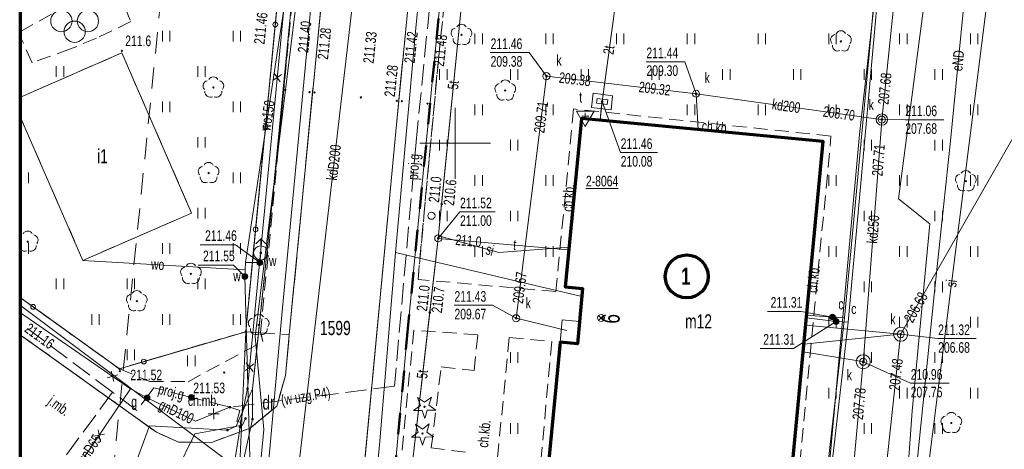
# Model space of a CAD drawing. Header units: millimetres. Extents: x 6874 to 479855, y -393105 to -20937.
# Tile 4 of 42: x 46851 to 116417, y -344731 to -314398. Entities that reach past the tile are written whole.
import ezdxf

# ---------------------------------------------------------------- set-up
doc = ezdxf.new("R2010")
doc.units = ezdxf.units.MM
doc.header["$MEASUREMENT"] = 0
for name, pattern in [('2_OTKC', [1500, 1000, -500]), ('2_OTKJ', [2000, 1500, -500]), ('2_OTSZ', [1500, 1000, -500]), ('2_OTZI', [1500, 1000, -500]), ('2_OTZT', [1500, 1000, -500]), ('3_SUPP_P', [2000, 1500, -500]), ('4', [2500, 1500, -1000]), ('EGUG', [1000, 500, -500]), ('Przerywana długa', [3000, 1500, -1500])]:
    doc.linetypes.add(name, pattern=pattern)
for name, color, linetype, lineweight in [('Nowe_2D - Ogólne_Nr_pióra__20', 1, 'Continuous', 50), ('Nowe_2D - Ogólne_Nr_pióra__21', 7, 'Continuous', 70), ('Nowe_Rysunki i obrazki_Nr_pióra__1', 7, 'Continuous', 13)]:
    doc.layers.add(name, color=color, linetype=linetype, lineweight=lineweight)
doc.styles.add('STYL_AUTOMATYCZNY_1', font='arial.ttf', dxfattribs={"width": 0.7})
doc.styles.add('STYL_AUTOMATYCZNY_4', font='arial.ttf', dxfattribs={"width": 0.7})

msp = doc.modelspace()

# ---------------------------------------------------------------- linework, layer by layer
at = {"layer": 'Nowe_2D - Ogólne_Nr_pióra__20', "color": 1, "linetype": 'Przerywana długa', "lineweight": 50}
for p, q in [((77921, -299386), (74281, -336196)), ((74281, -336196), (72501, -355556))]:
    msp.add_line(p, q, dxfattribs=at)
at = {"layer": 'Nowe_2D - Ogólne_Nr_pióra__21', "color": 7, "linetype": 'Continuous', "lineweight": 70}
for points in [[(140111, -392941), (46913, -392941), (46913, -269772), (140111, -269772)], [(83867, -349377), (100955, -351004), (103622, -322993), (86534, -321367), (85401, -333262), (86625, -333378), (86254, -337285), (85030, -337168)]]:
    msp.add_lwpolyline(points, close=True, dxfattribs=at)
msp.add_circle((93976, -332519), 1514, dxfattribs=at)
at = {"layer": 'Nowe_Rysunki i obrazki_Nr_pióra__1', "color": 7, "linetype": 'Continuous', "lineweight": 13}
for p, q in [((72122, -269885), (62801, -331546)), ((69685, -269772), (62951, -340466)), ((62821, -336426), (68638, -275874)), ((73546, -285970), (64231, -365973)), ((65896, -336653), (70740, -286355)), ((73430, -322295), (76155, -294039)), ((67250, -315336), (68912, -296983)), ((107803, -321052), (110183, -298127)), ((74869, -314740), (76345, -298613)), ((77921, -299386), (74281, -336196)), ((110705, -348799), (116707, -301077)), ((107247, -315284), (108349, -303230)), ((106976, -315573), (108085, -303621)), ((108006, -306095), (106195, -322493)), ((66617, -306920), (65385, -320575)), ((78680, -307123), (76423, -329837)), ((65606, -307503), (64909, -314734)), ((78618, -307740), (76662, -327424)), ((112612, -322958), (113961, -309082)), ((123713, -311031), (109343, -336172)), ((66331, -313606), (63491, -336756)), ((110744, -313237), (108948, -327040)), ((64664, -327514), (66001, -313747)), ((88868, -313785), (88001, -320175)), ((88818, -314150), (88068, -319677)), ((64909, -314734), (64213, -321966)), ((73403, -330824), (74869, -314740)), ((56938, -315931), (56938, -315181)), ((57463, -315931), (57463, -315181)), ((61938, -315931), (61938, -315181)), ((62463, -315931), (62463, -315181)), ((65353, -335487), (67250, -315336)), ((79018, -316133), (79018, -315383)), ((79543, -316133), (79543, -315383)), ((84018, -316133), (84018, -315383)), ((84543, -316133), (84543, -315383)), ((89018, -316133), (89018, -315383)), ((89543, -316133), (89543, -315383)), ((94018, -316133), (94018, -315383)), ((94543, -316133), (94543, -315383)), ((99018, -316133), (99018, -315383)), ((99543, -316133), (99543, -315383)), ((104018, -316133), (104018, -315383)), ((104543, -316133), (104543, -315383)), ((105868, -327522), (106976, -315573)), ((106155, -327233), (107247, -315284)), ((109018, -316133), (109018, -315383)), ((109543, -316133), (109543, -315383)), ((114018, -316133), (114018, -315383)), ((114543, -316133), (114543, -315383)), ((46913, -319859), (54069, -316741)), ((54069, -316741), (58996, -328048)), ((80099, -316716), (82841, -316716)), ((84071, -318386), (82841, -316716)), ((49438, -318431), (49438, -317681)), ((49963, -318431), (49963, -317681)), ((59438, -318431), (59438, -317681)), ((59963, -318431), (59963, -317681)), ((76518, -318633), (76518, -317883)), ((77043, -318633), (77043, -317883)), ((81518, -318633), (81518, -317883)), ((82043, -318633), (82043, -317883)), ((86518, -318633), (86518, -317883)), ((87043, -318633), (87043, -317883)), ((91109, -317366), (93851, -317366)), ((91518, -318633), (91518, -317883)), ((92043, -318633), (92043, -317883)), ((94641, -319626), (93851, -317366)), ((96518, -318633), (96518, -317883)), ((97043, -318633), (97043, -317883)), ((101518, -318633), (101518, -317883)), ((102043, -318633), (102043, -317883)), ((106518, -318633), (106518, -317883)), ((107043, -318633), (107043, -317883)), ((111518, -318633), (111518, -317883)), ((112043, -318633), (112043, -317883)), ((65356, -318257), (64734, -318700)), ((64824, -318168), (65266, -318790)), ((84070, -318385), (81927, -335476)), ((94639, -319624), (84070, -318385)), ((87361, -319585), (87242, -320592)), ((88745, -319766), (87361, -319585)), ((87651, -319955), (87607, -320302)), ((88395, -320049), (87651, -319955)), ((88068, -319677), (88001, -320175)), ((88629, -320755), (88745, -319766)), ((107365, -321395), (94639, -319624)), ((94780, -322152), (94639, -319624)), ((56938, -320931), (56938, -320181)), ((57463, -320931), (57463, -320181)), ((61938, -320931), (61938, -320181)), ((62463, -320931), (62463, -320181)), ((65385, -320575), (63943, -334452)), ((77611, -325626), (77611, -320626)), ((77611, -325626), (77611, -320626)), ((79018, -321133), (79018, -320383)), ((79543, -321133), (79543, -320383)), ((84018, -321133), (84018, -320383)), ((84543, -321133), (84543, -320383)), ((87242, -320592), (88629, -320755)), ((87607, -320302), (88351, -320396)), ((88001, -320175), (87855, -321493)), ((87945, -320675), (87855, -321493)), ((88001, -320175), (87945, -320675)), ((88001, -320175), (89292, -323771)), ((88351, -320396), (88395, -320049)), ((94018, -321133), (94018, -320383)), ((94543, -321133), (94543, -320383)), ((99018, -321133), (99018, -320383)), ((99543, -321133), (99543, -320383)), ((104018, -321133), (104018, -320383)), ((104543, -321133), (104543, -320383)), ((109018, -321133), (109018, -320383)), ((109543, -321133), (109543, -320383)), ((114018, -321133), (114018, -320383)), ((114543, -321133), (114543, -320383)), ((51313, -331396), (46913, -321301)), ((85401, -333262), (86534, -321367)), ((86186, -320855), (87436, -320855)), ((86186, -320855), (86811, -321938)), ((86534, -321367), (103622, -322993)), ((86561, -321216), (86811, -321216)), ((86811, -321938), (87436, -320855)), ((86811, -321466), (86811, -320966)), ((87061, -321216), (86811, -321216)), ((107762, -321450), (107365, -321395)), ((107762, -321450), (107803, -321052)), ((64213, -321966), (63517, -329197)), ((107731, -321849), (106487, -338051)), ((107762, -321450), (107731, -321849)), ((107761, -321446), (109401, -321456)), ((109401, -321456), (112142, -321456)), ((59438, -323431), (59438, -322681)), ((59963, -323431), (59963, -322681)), ((70342, -354895), (73430, -322295)), ((106195, -322493), (102724, -360320)), ((75111, -323126), (80111, -323126)), ((75111, -323126), (80111, -323126)), ((76518, -323633), (76518, -322883)), ((77043, -323633), (77043, -322883)), ((81518, -323633), (81518, -322883)), ((82043, -323633), (82043, -322883)), ((103622, -322993), (100955, -351004)), ((106518, -323633), (106518, -322883)), ((107043, -323633), (107043, -322883)), ((111459, -333831), (112612, -322958)), ((111518, -323633), (111518, -322883)), ((112043, -323633), (112043, -322883)), ((89292, -323771), (91924, -323771)), ((46938, -325931), (46938, -325181)), ((47463, -325931), (47463, -325181)), ((61938, -325931), (61938, -325181)), ((62463, -325931), (62463, -325181)), ((79018, -326133), (79018, -325383)), ((79543, -326133), (79543, -325383)), ((84018, -326133), (84018, -325383)), ((84543, -326133), (84543, -325383)), ((104018, -326133), (104018, -325383)), ((104543, -326133), (104543, -325383)), ((109018, -326133), (109018, -325383)), ((109543, -326133), (109543, -325383)), ((114018, -326133), (114018, -325383)), ((114543, -326133), (114543, -325383)), ((63628, -337452), (64664, -327514)), ((76662, -327424), (76423, -329837)), ((105134, -335437), (105868, -327522)), ((105377, -335747), (106155, -327233)), ((108948, -327040), (111145, -328806)), ((58996, -328048), (51313, -331396)), ((59438, -328431), (59438, -327681)), ((59963, -328431), (59963, -327681)), ((76423, -329837), (77940, -327958)), ((76518, -328633), (76518, -327883)), ((77043, -328633), (77043, -327883)), ((77940, -327958), (80437, -327958)), ((81518, -328633), (81518, -327883)), ((82043, -328633), (82043, -327883)), ((106518, -328633), (106518, -327883)), ((107043, -328633), (107043, -327883)), ((111518, -328633), (111518, -327883)), ((112043, -328633), (112043, -327883)), ((111145, -328806), (109900, -342047)), ((63517, -329197), (62821, -336428)), ((76441, -329651), (76423, -329837)), ((80711, -330846), (76441, -329651)), ((46938, -330931), (46938, -330181)), ((47463, -330931), (47463, -330181)), ((56938, -330931), (56938, -330181)), ((57463, -330931), (57463, -330181)), ((59601, -330289), (62098, -330289)), ((61938, -330931), (61938, -330181)), ((63811, -331546), (62098, -330289)), ((62463, -330931), (62463, -330181)), ((63881, -329866), (63527, -330220)), ((63881, -329866), (64234, -330220)), ((63881, -330366), (63881, -329866)), ((76423, -329837), (72894, -360538)), ((76423, -329837), (75820, -335078)), ((76423, -329837), (85649, -330650)), ((76423, -329837), (85649, -330650)), ((79018, -331133), (79018, -330383)), ((79543, -331133), (79543, -330383)), ((84018, -331133), (84018, -330383)), ((84543, -331133), (84543, -330383)), ((104018, -331133), (104018, -330383)), ((104543, -331133), (104543, -330383)), ((109018, -331133), (109018, -330383)), ((109543, -331133), (109543, -330383)), ((114018, -331133), (114018, -330383)), ((114543, -331133), (114543, -330383)), ((63811, -331546), (63881, -330866)), ((72265, -344443), (73403, -330824)), ((73403, -330824), (86572, -333935)), ((85668, -330450), (80711, -330846)), ((51313, -331396), (62771, -332056)), ((59452, -331721), (61949, -331721)), ((62761, -332526), (61949, -331721)), ((62801, -331546), (62771, -332056)), ((62801, -331546), (63811, -331546)), ((62771, -332056), (62761, -332526)), ((49438, -333431), (49438, -332681)), ((49963, -333431), (49963, -332681)), ((54438, -333431), (54438, -332681)), ((54963, -333431), (54963, -332681)), ((59438, -333431), (59438, -332681)), ((59963, -333431), (59963, -332681)), ((62761, -332526), (63143, -346167)), ((106518, -333633), (106518, -332883)), ((107043, -333633), (107043, -332883)), ((111518, -333633), (111518, -332883)), ((112043, -333633), (112043, -332883)), ((86625, -333378), (85401, -333262)), ((86403, -335713), (86625, -333378)), ((110059, -347449), (111459, -333831)), ((47799, -334671), (46913, -334034)), ((46913, -334036), (53891, -339046)), ((46913, -334578), (62200, -346048)), ((63943, -334452), (63311, -340452)), ((77546, -334556), (80261, -334556)), ((81931, -335476), (80261, -334556)), ((46913, -335105), (54684, -340460)), ((53891, -339045), (47799, -334671)), ((51938, -335931), (51938, -335181)), ((52463, -335931), (52463, -335181)), ((56938, -335931), (56938, -335181)), ((57463, -335931), (57463, -335181)), ((61938, -335931), (61938, -335181)), ((62463, -335931), (62463, -335181)), ((75820, -335078), (73057, -359114)), ((87750, -335633), (88103, -335279)), ((88103, -335633), (87750, -335279)), ((99695, -335001), (102057, -335001)), ((104281, -335392), (102057, -335001)), ((104281, -335392), (102453, -335264)), ((63616, -354824), (65353, -335487)), ((81927, -335476), (85514, -336346)), ((85030, -337168), (85179, -335596)), ((85179, -335596), (86403, -335713)), ((86403, -335713), (86254, -337285)), ((86254, -337285), (86403, -335713)), ((104534, -335712), (101534, -337616)), ((108597, -336559), (102386, -335973)), ((104534, -335712), (102435, -335453)), ((104018, -336133), (104018, -335383)), ((105134, -335437), (104281, -335392)), ((105377, -335747), (104534, -335712)), ((104543, -336133), (104543, -335383)), ((104655, -339609), (105134, -335437)), ((105377, -335747), (104977, -339274)), ((109018, -336133), (109018, -335383)), ((109543, -336133), (109543, -335383)), ((114018, -336133), (114018, -335383)), ((114543, -336133), (114543, -335383)), ((46913, -336662), (56507, -343522)), ((53891, -339046), (62821, -336426)), ((62821, -336428), (55623, -338537)), ((62821, -336426), (61861, -357676)), ((65620, -339526), (65896, -336653)), ((74281, -336196), (72501, -355556)), ((102258, -337317), (108597, -336658)), ((109095, -336606), (108597, -336559)), ((108597, -336658), (109095, -336606)), ((109041, -337103), (109095, -336606)), ((109091, -336606), (111721, -336916)), ((109343, -336172), (109095, -336606)), ((63491, -336756), (64091, -343336)), ((83867, -349377), (85030, -337168)), ((86254, -337285), (85030, -337168)), ((85030, -337168), (86254, -337285)), ((103198, -391367), (109041, -337103)), ((111721, -336916), (114435, -336916)), ((54438, -338431), (54438, -337681)), ((54963, -338431), (54963, -337681)), ((63311, -340452), (63628, -337452)), ((81518, -338633), (81518, -337883)), ((82043, -338633), (82043, -337883)), ((99172, -337616), (101534, -337616)), ((102208, -337844), (105955, -338467)), ((106487, -338051), (106449, -338549)), ((106518, -338633), (106518, -337883)), ((107043, -338633), (107043, -337883)), ((111518, -338633), (111518, -337883)), ((112043, -338633), (112043, -337883)), ((55623, -338537), (53891, -339045)), ((58714, -338862), (58714, -338112)), ((58714, -338862), (58714, -338112)), ((59239, -338862), (59239, -338112)), ((59239, -338862), (59239, -338112)), ((63392, -338690), (62801, -339173)), ((62855, -338636), (63338, -339227)), ((105955, -338467), (106449, -338549)), ((106449, -338549), (106403, -339047)), ((106451, -338546), (109781, -340066)), ((53776, -339480), (53040, -339682)), ((53307, -339213), (53509, -339949)), ((104977, -339274), (103636, -351098)), ((106403, -339047), (105009, -354156)), ((65620, -339526), (65023, -341675)), ((103297, -351430), (104655, -339609)), ((109781, -340066), (112522, -340066)), ((46851, -352029), (54684, -340460)), ((54684, -340460), (55857, -341097)), ((63311, -340452), (62146, -343104)), ((62441, -342826), (62951, -340466)), ((63308, -342599), (63311, -340452)), ((104018, -341133), (104018, -340383)), ((104543, -341133), (104543, -340383)), ((109018, -341133), (109018, -340383)), ((109543, -341133), (109543, -340383)), ((114018, -341133), (114018, -340383)), ((114543, -341133), (114543, -340383)), ((55857, -341097), (59276, -342752)), ((75159, -341632), (74967, -341064)), ((74967, -341064), (75457, -341411)), ((75457, -341411), (75938, -341052)), ((75938, -341052), (75759, -341625)), ((59276, -342752), (61691, -341762)), ((60177, -342231), (60941, -342222)), ((60555, -341844), (60563, -342608)), ((62411, -341996), (61691, -341762)), ((62201, -342776), (62411, -341996)), ((65023, -341675), (63127, -343234)), ((74678, -341991), (75159, -341632)), ((75278, -341984), (74678, -341991)), ((75471, -342552), (75278, -341984)), ((75649, -341979), (75471, -342552)), ((76249, -341972), (75649, -341979)), ((75759, -341625), (76249, -341972)), ((109900, -342047), (109518, -347528)), ((62441, -342826), (62201, -342776)), ((62421, -343166), (62441, -342826)), ((62459, -346419), (63308, -342599)), ((62597, -343017), (62811, -342556)), ((75009, -343522), (74817, -342954)), ((74817, -342954), (75307, -343301)), ((75307, -343301), (75788, -342942)), ((75788, -342942), (75609, -343515)), ((81518, -343633), (81518, -342883)), ((82043, -343633), (82043, -342883)), ((106518, -343633), (106518, -342883)), ((107043, -343633), (107043, -342883)), ((111518, -343633), (111518, -342883)), ((112043, -343633), (112043, -342883)), ((52393, -343362), (52537, -344112)), ((56029, -343072), (53709, -349271)), ((55936, -350367), (59215, -343630)), ((61529, -343373), (56029, -343072)), ((58079, -344225), (56507, -343522)), ((59215, -343630), (62597, -343017)), ((63127, -343234), (60399, -344243)), ((60611, -354936), (62421, -343166)), ((62421, -343166), (60611, -354936)), ((61529, -343373), (62146, -343104)), ((64091, -343336), (62411, -361106)), ((74528, -343881), (75009, -343522)), ((75609, -343515), (76099, -343862)), ((52090, -343809), (52840, -343665)), ((60399, -344243), (58079, -344225)), ((75128, -343874), (74528, -343881)), ((75321, -344442), (75128, -343874)), ((75499, -343869), (75321, -344442)), ((76099, -343862), (75499, -343869)), ((71395, -353776), (72265, -344443))]:
    msp.add_line(p, q, dxfattribs=at)
at = {"layer": 'Nowe_Rysunki i obrazki_Nr_pióra__1', "color": 7, "linetype": 'EGUG', "lineweight": 13}
for p, q in [((62821, -336426), (69224, -269772)), ((46913, -334036), (53891, -339046)), ((53891, -339046), (62821, -336426))]:
    msp.add_line(p, q, dxfattribs=at)
at = {"layer": 'Nowe_Rysunki i obrazki_Nr_pióra__1', "color": 7, "linetype": '3_SUPP_P', "lineweight": 13}
for p, q in [((80127, -269772), (74863, -323048)), ((74863, -323048), (73334, -340275)), ((53411, -340698), (46913, -335829)), ((53408, -340702), (46913, -349528)), ((55126, -341982), (53411, -340698)), ((56324, -340381), (55126, -341982)), ((58984, -341066), (56324, -340381)), ((73334, -340275), (61691, -341762)), ((59848, -341288), (58984, -341066)), ((61691, -341762), (59848, -341288))]:
    msp.add_line(p, q, dxfattribs=at)
at = {"layer": 'Nowe_Rysunki i obrazki_Nr_pióra__1', "color": 7, "linetype": '2_OTKC', "lineweight": 13}
for p, q in [((63875, -336505), (68869, -283930)), ((65896, -336653), (70740, -286355)), ((73430, -322295), (76155, -294039)), ((76433, -317223), (76871, -313026)), ((74993, -332741), (76433, -317223)), ((85981, -320696), (84738, -333593)), ((104171, -322616), (85981, -320696)), ((86534, -321367), (85401, -333262)), ((103622, -322993), (86534, -321367)), ((73430, -322295), (70342, -354895)), ((101411, -351706), (104171, -322616)), ((100955, -351004), (103622, -322993)), ((84738, -333593), (74993, -332741)), ((86625, -333378), (85401, -333262)), ((86403, -335713), (86625, -333378)), ((53891, -339045), (46913, -334034)), ((85030, -337168), (85179, -335596)), ((85179, -335596), (86403, -335713)), ((46913, -336662), (56507, -343522)), ((63875, -336505), (65896, -336653)), ((64041, -337116), (63877, -336505)), ((63877, -336505), (65896, -336653)), ((65620, -339526), (65896, -336653)), ((74692, -336322), (72825, -355665)), ((79221, -336651), (74692, -336322)), ((78957, -339163), (79221, -336651)), ((58751, -339956), (64041, -337116)), ((81443, -336847), (80263, -348854)), ((84451, -337116), (83271, -349826)), ((85030, -337168), (83867, -349377)), ((53891, -339045), (56021, -339946)), ((75934, -344637), (76627, -338918)), ((76627, -338918), (78957, -339163)), ((56021, -339946), (58751, -339956)), ((65023, -341675), (65620, -339526)), ((63127, -343234), (65023, -341675)), ((56507, -343522), (58079, -344225)), ((60399, -344243), (63127, -343234)), ((58079, -344225), (60399, -344243)), ((78350, -344926), (75934, -344637))]:
    msp.add_line(p, q, dxfattribs=at)
at = {"layer": 'Nowe_Rysunki i obrazki_Nr_pióra__1', "color": 7, "linetype": '2_OTKJ', "lineweight": 13}
for p, q in [((65896, -336653), (70740, -286355)), ((73430, -322295), (76155, -294039)), ((73430, -322295), (70342, -354895)), ((46913, -336662), (56507, -343522)), ((65620, -339526), (65896, -336653)), ((65620, -339526), (65023, -341675)), ((65023, -341675), (63127, -343234)), ((58079, -344225), (56507, -343522)), ((63127, -343234), (60399, -344243)), ((60399, -344243), (58079, -344225))]:
    msp.add_line(p, q, dxfattribs=at)
at = {"layer": 'Nowe_Rysunki i obrazki_Nr_pióra__1', "color": 7, "linetype": '4', "lineweight": 13}
msp.add_line((50138, -378961), (59297, -288561), dxfattribs=at)
at = {"layer": 'Nowe_Rysunki i obrazki_Nr_pióra__1', "color": 7, "linetype": '2_OTZI', "lineweight": 13}
for p, q in [((67021, -292806), (62821, -336428)), ((53701, -312126), (54711, -314536)), ((46913, -315227), (49281, -313906)), ((54711, -314536), (52271, -315706)), ((47721, -317436), (46913, -315624)), ((52271, -315706), (50431, -316466)), ((50431, -316466), (47721, -317436)), ((46913, -319859), (54069, -316741)), ((54069, -316741), (58996, -328048)), ((51313, -331396), (46913, -321301)), ((58996, -328048), (51313, -331396)), ((53891, -339045), (46913, -334034)), ((62821, -336428), (53891, -339045)), ((74692, -336322), (72825, -355665)), ((79221, -336651), (74692, -336322))]:
    msp.add_line(p, q, dxfattribs=at)
at = {"layer": 'Nowe_Rysunki i obrazki_Nr_pióra__1', "color": 7, "linetype": '2_OTSZ', "lineweight": 13}
for p, q in [((53701, -312126), (54711, -314536)), ((46913, -315227), (49281, -313906)), ((54711, -314536), (52271, -315706)), ((47721, -317436), (46913, -315624)), ((52271, -315706), (50431, -316466)), ((50431, -316466), (47721, -317436))]:
    msp.add_line(p, q, dxfattribs=at)
at = {"layer": 'Nowe_Rysunki i obrazki_Nr_pióra__1', "color": 7, "linetype": '2_OTZT', "lineweight": 13}
for p, q in [((76871, -313026), (76433, -317223)), ((76433, -317223), (74993, -332741)), ((85981, -320696), (84738, -333593)), ((104171, -322616), (85981, -320696)), ((101411, -351706), (104171, -322616)), ((84738, -333593), (74993, -332741)), ((63875, -336505), (62821, -336428)), ((64041, -337116), (63875, -336505)), ((78957, -339163), (79221, -336651)), ((58751, -339956), (64041, -337116)), ((81443, -336847), (80263, -348854)), ((81443, -336847), (84451, -337116)), ((84451, -337116), (83271, -349826)), ((53891, -339045), (56021, -339946)), ((75934, -344637), (76627, -338918)), ((76627, -338918), (78957, -339163)), ((56021, -339946), (58751, -339956)), ((78350, -344926), (75934, -344637))]:
    msp.add_line(p, q, dxfattribs=at)
at = {"layer": 'Nowe_Rysunki i obrazki_Nr_pióra__1', "color": 7, "linetype": 'Continuous', "lineweight": 13}
for centre, radius in [((49797, -314497), 750), ((51672, -314497), 750), ((50734, -315247), 750), ((64909, -314734), 170), ((78066, -315468), 45), ((104876, -315932), 45), ((54071, -316586), 45), ((84070, -318385), 250), ((84070, -318385), 62.5), ((60534, -319188), 45), ((65621, -319356), 45), ((67331, -319506), 45), ((67691, -319536), 45), ((70961, -319886), 45), ((81159, -319395), 45), ((94639, -319624), 250), ((94639, -319624), 62.5), ((73491, -320126), 45), ((73851, -320156), 45), ((75661, -320326), 45), ((88001, -320175), 62.5), ((107762, -321450), 400), ((107762, -321450), 250), ((107762, -321450), 62.5), ((64213, -321966), 170), ((60201, -325227), 45), ((113696, -325799), 45), ((76662, -327424), 62.5), ((76662, -327424), 62.5), ((75944, -328241), 250), ((63517, -329197), 170), ((76423, -329837), 250), ((47419, -330073), 45), ((63881, -330866), 500), ((76423, -329837), 62.5), ((63881, -330866), 62.5), ((63811, -331546), 200), ((63811, -331546), 175), ((63811, -331546), 150), ((63811, -331546), 125), ((63811, -331546), 100), ((63811, -331546), 75), ((63811, -331546), 62.5), ((63811, -331546), 50), ((63811, -331546), 25), ((63811, -331546), 7.15), ((58951, -332343), 45), ((62761, -332526), 200), ((62761, -332526), 175), ((62761, -332526), 150), ((62761, -332526), 125), ((62761, -332526), 100), ((62761, -332526), 75), ((62761, -332526), 62.5), ((62761, -332526), 50), ((62761, -332526), 25), ((62761, -332526), 7.15), ((47799, -334671), 170), ((55127, -334271), 45), ((75820, -335078), 62.5), ((75820, -335078), 62.5), ((81927, -335476), 250), ((87927, -335456), 250), ((104281, -335392), 200), ((104281, -335392), 175), ((104281, -335392), 150), ((104281, -335392), 125), ((104281, -335392), 100), ((63741, -335946), 45), ((81927, -335476), 62.5), ((104281, -335392), 75), ((104281, -335392), 62.5), ((104281, -335392), 50), ((104281, -335392), 25), ((104281, -335392), 7.15), ((104534, -335712), 200), ((104534, -335712), 175), ((104534, -335712), 150), ((104534, -335712), 125), ((104534, -335712), 100), ((104534, -335712), 75), ((104534, -335712), 62.5), ((104534, -335712), 50), ((104534, -335712), 25), ((104534, -335712), 7.15), ((62821, -336426), 45), ((74281, -336196), 45), ((109095, -336606), 500), ((109095, -336606), 250), ((109095, -336606), 62.5), ((106449, -338549), 500), ((55623, -338537), 170), ((106449, -338549), 250), ((106449, -338549), 62.5), ((53891, -339046), 45), ((53921, -339216), 45), ((61301, -339316), 45), ((58984, -341066), 200), ((62951, -340466), 62.5), ((55857, -341097), 200), ((55857, -341097), 175), ((55857, -341097), 150), ((55857, -341097), 125), ((55857, -341097), 100), ((55857, -341097), 75), ((55857, -341097), 50), ((55857, -341097), 25), ((55857, -341097), 7.15), ((58984, -341066), 175), ((58984, -341066), 150), ((58984, -341066), 125), ((58984, -341066), 100), ((58984, -341066), 75), ((58984, -341066), 50), ((58984, -341066), 25), ((58984, -341066), 7.15), ((61691, -341762), 62.5), ((75461, -341726), 45), ((62811, -342556), 62.5), ((63308, -342599), 62.5), ((112674, -342874), 45), ((61529, -343373), 62.5), ((62421, -343166), 62.5), ((75311, -343616), 45)]:
    msp.add_circle(centre, radius, dxfattribs=at)
for centre, start, end in [((77709, -315352), 102.14447, 221.86002), ((78066, -315093), 30.14012, 149.85988), ((78422, -315352), 318.13998, 77.85553), ((77845, -315772), 174.14818, 293.85423), ((78286, -315772), 246.14577, 5.85182), ((104519, -315816), 102.14447, 221.86002), ((104876, -315557), 30.14012, 149.85988), ((105232, -315816), 318.13998, 77.85553), ((104655, -316236), 174.14818, 293.85423), ((105096, -316236), 246.14577, 5.85182), ((60534, -318813), 30.14012, 149.85988), ((60177, -319072), 102.14447, 221.86002), ((60890, -319072), 318.13998, 77.85553), ((80802, -319279), 102.14447, 221.86002), ((81159, -319020), 30.14012, 149.85988), ((81515, -319279), 318.13998, 77.85553), ((60313, -319492), 174.14818, 293.85423), ((60754, -319492), 246.14577, 5.85182), ((80938, -319699), 174.14818, 293.85423), ((81379, -319699), 246.14577, 5.85182), ((59844, -325111), 102.14447, 221.86002), ((60201, -324852), 30.14012, 149.85988), ((60557, -325111), 318.13998, 77.85553), ((59980, -325531), 174.14818, 293.85423), ((60421, -325531), 246.14577, 5.85182), ((113339, -325683), 102.14447, 221.86002), ((113696, -325424), 30.14012, 149.85988), ((114052, -325683), 318.13998, 77.85553), ((113475, -326103), 174.14818, 293.85423), ((113916, -326103), 246.14577, 5.85182), ((47062, -329957), 102.14447, 113.4827), ((47419, -329698), 30.14012, 149.85988), ((47775, -329957), 318.13998, 77.85553), ((47639, -330377), 246.14577, 5.85182), ((47198, -330377), 220.37535, 293.85423), ((58951, -331968), 30.14012, 149.85988), ((58594, -332227), 102.14447, 221.86002), ((59307, -332227), 318.13998, 77.85553), ((58730, -332647), 174.14818, 293.85423), ((59171, -332647), 246.14577, 5.85182), ((54770, -334155), 102.14447, 221.86002), ((55127, -333896), 30.14012, 149.85988), ((55483, -334155), 318.13998, 77.85553), ((54906, -334575), 174.14818, 293.85423), ((55347, -334575), 246.14577, 5.85182), ((63741, -335571), 30.14012, 149.85988), ((63384, -335830), 102.14447, 221.86002), ((64097, -335830), 318.13998, 77.85553), ((63520, -336250), 174.14818, 293.85423), ((63961, -336250), 246.14577, 5.85182), ((112674, -342499), 30.14012, 149.85988), ((112317, -342758), 102.14447, 221.86002), ((113030, -342758), 318.13998, 77.85553), ((112453, -343178), 174.14818, 293.85423), ((112894, -343178), 246.14577, 5.85182)]:
    msp.add_arc(centre, 375, start, end, dxfattribs=at)

# ---------------------------------------------------------------- texts
at = {"layer": 'Nowe_Rysunki i obrazki_Nr_pióra__1', "color": 7, "linetype": 'Continuous', "lineweight": 13, "attachment_point": 7, "style": 'STYL_AUTOMATYCZNY_1'}
for s, insert, char_height, rotation in [('\\A1;{\\pql;\\fArial|b0|i0|c238|p0;\\W0.700000;211.46}', (64152, -316163), 750, 84.00001), ('\\A1;{\\pql;\\fArial|b0|i0|c238|p0;\\W0.700000;211.40}', (67242, -316763), 750, 84.00001), ('\\A1;{\\pql;\\fArial|b0|i0|c238|p0;\\W0.700000;211.28}', (68642, -317243), 750, 84.00001), ('\\A1;{\\pql;\\fArial|b0|i0|c238|p0;\\W0.700000;211.6}', (54308, -316276), 750, 359.99999), ('\\A1;{\\pql;\\fArial|b0|i0|c238|p0;\\W0.700000;211.33}', (71863, -317513), 750, 84.00001), ('\\A1;{\\pql;\\fArial|b0|i0|c238|p0;\\W0.700000;211.42}', (74750, -317502), 750, 84.00001), ('\\A1;{\\pql;\\fArial|b0|i0|c238|p0;\\W0.700000;211.48}', (76832, -317723), 750, 84.00001), ('\\A1;{\\pql;\\fArial|b0|i0|c238|p0;\\W0.700000;2t}', (88810, -316894), 750, 82.2782), ('\\A1;{\\pql;\\fArial|b0|i0|c238|p0;\\W0.700000;eND}', (113455, -318059), 750, 84.44911), ('\\A1;{\\pql;\\fArial|b0|i0|c238|p0;\\W0.700000;211.28}', (73360, -319874), 750, 84.00001), ('\\A1;{\\pql;\\fArial|b0|i0|c238|p0;\\W0.700000;209.38}', (84919, -318853), 750, 353.32), ('\\A1;{\\pql;\\fArial|b0|i0|c238|p0;\\W0.700000;207.68}', (108237, -320423), 750, 84.07), ('\\A1;{\\pql;\\fArial|b0|i0|c238|p0;\\W0.700000;5t}', (77832, -319357), 750, 84.32589), ('\\A1;{\\pql;\\fArial|b0|i0|c238|p0;\\W0.700000;209.32}', (90559, -319513), 750, 353.32), ('\\A1;{\\pql;\\fArial|b0|i0|c238|p0;\\W0.700000;kd200}', (99964, -320735), 750, 352.0753), ('\\A1;{\\pql;\\fArial|b0|i0|c238|p0;\\W0.700000;wo150}', (64570, -322294), 750, 81.40339), ('\\A1;{\\pql;\\fArial|b0|i0|c238|p0;\\W0.700000;209.71}', (83927, -322440), 750, 82.85), ('\\A1;{\\pql;\\fArial|b0|i0|c238|p0;\\W0.700000;208.70}', (103572, -321242), 750, 352.08), ('\\A1;{\\pql;\\fArial|b0|i0|c238|p0;\\W0.700000;ch.kb.}', (95013, -322272), 750, 354.44004), ('\\A1;{\\pql;\\fArial|b0|i0|c238|p0;\\W0.700000;kdD200}', (69280, -325774), 750, 83.3586), ('\\A1;{\\pql;\\fArial|b0|i0|c238|p0;\\W0.700000;207.71}', (107817, -325463), 750, 85.60999), ('\\A1;{\\pql;\\fArial|b0|i0|c238|p0;\\W0.700000;proj.g}', (75222, -325740), 750, 86.53349), ('\\A1;{\\pql;\\fArial|b0|i0|c238|p0;\\W0.700000;211.0}', (76488, -327335), 750, 84.326), ('\\A1;{\\pql;\\fArial|b0|i0|c238|p0;\\W0.700000;210.6}', (77545, -327553), 750, 84.326), ('\\A1;{\\pql;\\fArial|b0|i0|c238|p0;\\W0.700000;ch.kb.}', (85932, -327975), 750, 86.23597), ('\\A1;{\\pql;\\fArial|b0|i0|c238|p0;\\W0.700000;kd250}', (107455, -330222), 750, 85.60999), ('\\A1;{\\pql;\\fArial|b0|i0|c238|p0;\\W0.700000;211.0}', (77611, -330310), 750, 354.96201), ('\\A1;{\\pql;\\fArial|b0|i0|c238|p0;\\W0.700000;si}', (79720, -330949), 750, 344.36273), ('\\A1;{\\pql;\\fArial|b0|i0|c238|p0;\\W0.700000;t}', (81694, -330664), 750, 354.9625), ('\\A1;{\\pql;\\fArial|b0|i0|c238|p0;\\W0.700000;wo}', (56112, -332039), 750, 356.70332), ('\\A1;{\\pql;\\fArial|b0|i0|c238|p0;\\W0.700000;ch.kb.}', (103204, -333708), 750, 83.84294), ('\\A1;{\\pql;\\fArial|b0|i0|c238|p0;\\W0.700000;209.67}', (82417, -334480), 750, 82.85), ('\\A1;{\\pql;\\fArial|b0|i0|c238|p0;\\W0.700000;211.0}', (75640, -335019), 750, 83.44299), ('\\A1;{\\pql;\\fArial|b0|i0|c238|p0;\\W0.700000;si}', (113019, -333328), 750, 82.8306), ('\\A1;{\\pql;\\fArial|b0|i0|c238|p0;\\W0.700000;210.7}', (76684, -335137), 750, 83.44299), ('\\A1;{\\pql;\\fArial|b0|i0|c238|p0;\\W0.700000;206.68}', (109939, -335869), 750, 60.24999), ('\\A1;{\\pql;\\fArial|b0|i0|c238|p0;\\W0.700000;9}', (87998, -335126), 1250, 266.4565), ('\\A1;{\\pql;\\fArial|b0|i0|c238|p0;\\W0.700000;211.16}', (47123, -336389), 750, 324), ('\\A1;{\\pql;\\fArial|b0|i0|c238|p0;\\W0.700000;207.48}', (109027, -340604), 750, 83.84999), ('\\A1;{\\pql;\\fArial|b0|i0|c238|p0;\\W0.700000;211.52}', (54674, -339869), 750, 359.99999), ('\\A1;{\\pql;\\fArial|b0|i0|c238|p0;\\W0.700000;5t}', (75648, -339781), 750, 83.439), ('\\A1;{\\pql;\\fArial|b0|i0|c238|p0;\\W0.700000;211.53}', (59117, -340782), 750, 359.99999), ('\\A1;{\\pql;\\fArial|b0|i0|c238|p0;\\W0.700000;proj.g}', (56520, -341020), 750, 345.56979), ('\\A1;{\\pql;\\fArial|b0|i0|c238|p0;\\W0.700000;(w uzg.P4)}', (65423, -341858), 750, 9.50496), ('\\A1;{\\pql;\\fArial|b0|i0|c238|p0;\\W0.700000;207.78}', (106437, -342668), 750, 84.72999), ('\\A1;{\\pql;\\fArial|b0|i0|c238|p0;\\W0.700000;j.mb.}', (48634, -341685), 750, 324.38), ('\\A1;{\\pql;\\fArial|b0|i0|c238|p0;\\W0.700000;gnD100}', (56507, -342046), 750, 334.17026), ('\\A1;{\\pql;\\fArial|b0|i0|c238|p0;\\W0.700000;ch.kb.}', (79951, -344642), 750, 84.38799), ('\\A1;{\\pql;\\fArial|b0|i0|c238|p0;\\W0.700000;gnD65}', (51663, -345938), 750, 55.89889)]:
    msp.add_mtext(s, dxfattribs=dict(at, insert=insert, char_height=char_height, rotation=rotation))
at = {"layer": 'Nowe_Rysunki i obrazki_Nr_pióra__1', "color": 7, "linetype": 'Continuous', "lineweight": 13}
for s, insert, char_height, attachment_point, style in [('\\A1;{\\pql;\\fArial|b0|i0|c238|p0;\\W0.700000;211.46}', (80121, -316479), 750, 7, 'STYL_AUTOMATYCZNY_1'), ('\\A1;{\\pql;\\fArial|b0|i0|c238|p0;\\W0.700000;211.44}', (91131, -317116), 750, 7, 'STYL_AUTOMATYCZNY_1'), ('\\A1;{\\pql;\\fArial|b0|i0|c238|p0;\\W0.700000;209.38}', (80121, -317729), 750, 7, 'STYL_AUTOMATYCZNY_1'), ('\\A1;{\\pql;\\fArial|b0|i0|c238|p0;\\W0.700000;k}', (84771, -317641), 750, 7, 'STYL_AUTOMATYCZNY_1'), ('\\A1;{\\pql;\\fArial|b0|i0|c238|p0;\\W0.700000;209.30}', (91131, -318379), 750, 7, 'STYL_AUTOMATYCZNY_1'), ('\\A1;{\\pql;\\fArial|b0|i0|c238|p0;\\W0.700000;k}', (95240, -318873), 750, 7, 'STYL_AUTOMATYCZNY_1'), ('\\A1;{\\pql;\\fArial|b0|i0|c238|p0;\\W0.700000;t}', (86387, -320247), 750, 7, 'STYL_AUTOMATYCZNY_1'), ('\\A1;{\\pql;\\fArial|b0|i0|c238|p0;\\W0.700000;k}', (106833, -320781), 750, 7, 'STYL_AUTOMATYCZNY_1'), ('\\A1;{\\pql;\\fArial|b0|i0|c238|p0;\\W0.700000;211.06}', (109422, -321219), 750, 7, 'STYL_AUTOMATYCZNY_1'), ('\\A1;{\\pql;\\fArial|b0|i0|c238|p0;\\W0.700000;207.68}', (109422, -322469), 750, 7, 'STYL_AUTOMATYCZNY_1'), ('\\A1;{\\pql;\\fArial|b0|i0|c238|p0;\\W0.700000;211.46}', (89313, -323534), 750, 7, 'STYL_AUTOMATYCZNY_1'), ('\\A1;{\\pql;\\fArial|b0|i0|c238|p0;\\W0.700000;i1}', (52317, -324540), 1000, 7, 'STYL_AUTOMATYCZNY_1'), ('\\A1;{\\pql;\\fArial|b0|i0|c238|p0;\\W0.700000;210.08}', (89313, -324784), 750, 7, 'STYL_AUTOMATYCZNY_1'), ('\\A1;{\\pql;\\fArial|b0|i0|c238|p0;\\L\\W0.700000;\\L2-8064}', (86858, -326179), 750, 7, 'STYL_AUTOMATYCZNY_1'), ('\\A1;{\\pql;\\fArial|b0|i0|c238|p0;\\W0.700000;211.52}', (77961, -327721), 750, 7, 'STYL_AUTOMATYCZNY_1'), ('\\A1;{\\pql;\\fArial|b0|i0|c238|p0;\\W0.700000;211.00}', (77961, -328971), 750, 7, 'STYL_AUTOMATYCZNY_1'), ('\\A1;{\\pql;\\fArial|b0|i0|c238|p0;\\W0.700000;211.46}', (59949, -330030), 750, 7, 'STYL_AUTOMATYCZNY_1'), ('\\A1;{\\pql;\\fArial|b0|i0|c238|p0;\\W0.700000;211.55}', (59801, -331462), 750, 7, 'STYL_AUTOMATYCZNY_1'), ('\\A1;{\\pql;\\fArial|b0|i0|c238|p0;\\W0.700000;w}', (64466, -331795), 750, 7, 'STYL_AUTOMATYCZNY_1'), ('\\A1;{\\pql;\\fArial|b0|i0|c238|p0;\\W0.700000;w}', (61938, -332865), 750, 7, 'STYL_AUTOMATYCZNY_1'), ('\\A1;{\\pqc;\\fArial|b1|i0|c238|p0;\\W0.700000;1}', (93910, -333117), 1200, 8, 'STYL_AUTOMATYCZNY_4'), ('\\A1;{\\pql;\\fArial|b0|i0|c238|p0;\\W0.700000;211.43}', (77568, -334319), 750, 7, 'STYL_AUTOMATYCZNY_1'), ('\\A1;{\\pql;\\fArial|b0|i0|c238|p0;\\W0.700000;k}', (82599, -334778), 750, 7, 'STYL_AUTOMATYCZNY_1'), ('\\A1;{\\pql;\\fArial|b0|i0|c238|p0;\\W0.700000;211.31}', (99908, -334743), 750, 7, 'STYL_AUTOMATYCZNY_1'), ('\\A1;{\\pql;\\fArial|b0|i0|c238|p0;\\W0.700000;c}', (104695, -334862), 750, 7, 'STYL_AUTOMATYCZNY_1'), ('\\A1;{\\pql;\\fArial|b0|i0|c238|p0;\\W0.700000;209.67}', (77568, -335569), 750, 7, 'STYL_AUTOMATYCZNY_1'), ('\\A1;{\\pql;\\fArial|b0|i0|c238|p0;\\W0.700000;m12}', (93864, -336199), 1000, 7, 'STYL_AUTOMATYCZNY_1'), ('\\A1;{\\pql;\\fArial|b0|i0|c238|p0;\\W0.700000;c}', (105602, -335194), 750, 7, 'STYL_AUTOMATYCZNY_1'), ('\\A1;{\\pql;\\fArial|b0|i0|c238|p0;\\W0.700000;k}', (108371, -335915), 750, 7, 'STYL_AUTOMATYCZNY_1'), ('\\A1;{\\pql;\\fArial|b0|i0|c238|p0;\\W0.700000;1599}', (68067, -336682), 1000, 7, 'STYL_AUTOMATYCZNY_1'), ('\\A1;{\\pql;\\fArial|b0|i0|c238|p0;\\W0.700000;211.32}', (111742, -336679), 750, 7, 'STYL_AUTOMATYCZNY_1'), ('\\A1;{\\pql;\\fArial|b0|i0|c238|p0;\\W0.700000;211.31}', (99385, -337358), 750, 7, 'STYL_AUTOMATYCZNY_1'), ('\\A1;{\\pql;\\fArial|b0|i0|c238|p0;\\W0.700000;206.68}', (111742, -337929), 750, 7, 'STYL_AUTOMATYCZNY_1'), ('\\A1;{\\pql;\\fArial|b0|i0|c238|p0;\\W0.700000;k}', (105285, -339854), 750, 7, 'STYL_AUTOMATYCZNY_1'), ('\\A1;{\\pql;\\fArial|b0|i0|c238|p0;\\W0.700000;210.96}', (109802, -339829), 750, 7, 'STYL_AUTOMATYCZNY_1'), ('\\A1;{\\pql;\\fArial|b0|i0|c238|p0;\\W0.700000;ch.mb.}', (58735, -341674), 750, 7, 'STYL_AUTOMATYCZNY_1'), ('\\A1;{\\pql;\\fArial|b0|i0|c238|p0;\\W0.700000;dr}', (63995, -341945), 1000, 7, 'STYL_AUTOMATYCZNY_1'), ('\\A1;{\\pql;\\fArial|b0|i0|c238|p0;\\W0.700000;207.76}', (109802, -341079), 750, 7, 'STYL_AUTOMATYCZNY_1'), ('\\A1;{\\pql;\\fArial|b0|i0|c238|p0;\\W0.700000;g}', (54735, -341963), 750, 7, 'STYL_AUTOMATYCZNY_1')]:
    msp.add_mtext(s, dxfattribs=dict(at, insert=insert, char_height=char_height, attachment_point=attachment_point, style=style))

doc.saveas('drawing.dxf')
